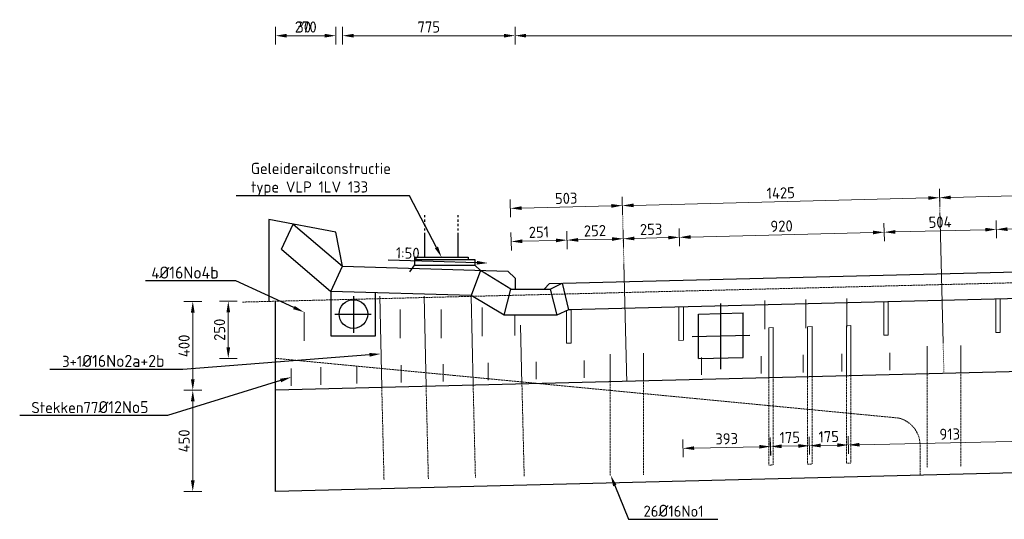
# Model space of a CAD drawing. Header units: millimetres. Extents: x -8028558 to 327273, y -63352 to 83293.
# Tile 47 of 195: x -6545 to -2122, y 2045 to 4289. Entities that reach past the tile are written whole.
import ezdxf
from ezdxf import colors
from ezdxf.entities.mleader import LeaderData, LeaderLine
from ezdxf.math import Vec2, Vec3

# ---------------------------------------------------------------- set-up
doc = ezdxf.new("R2010")
doc.units = ezdxf.units.MM
for name, pattern in [('NLCS-HIDDEN', [4, 2, -2]), ('XX-HART', [13, 4, -2, 1, -2, 4]), ('ZZ-HIDDEN-SO', [4, 2, -2])]:
    doc.linetypes.add(name, pattern=pattern)
for name, color, linetype, lineweight in [('B-CO-BC-BETONVORM-AD', 252, 'Continuous', 18), ('B-CO-BC-BETONVORM-GD', 90, 'Continuous', 25), ('B-CO-BC-BETONVORM-GN', 10, 'ZZ-HIDDEN-SO', 13), ('B-CO-BC-BETONVORM-M', 7, 'Continuous', 18), ('B-CO-BC-STORTNAAD-GD', 10, 'BC-STORTNAAD', 25), ('B-CO-BC-VOORSPANNING-GD', 200, 'Continuous', 25), ('B-CO-BC-WAPENING_HOOFDWAPENING-G', 170, 'Continuous', 18), ('B-CO-BC-WAPENING_HOOFDWAPENING-GN', 140, 'NLCS-HIDDEN', 13), ('X-XX-AL-HARTLIJN-G', 7, 'XX-HART', 18), ('X-XX-AL-M', 7, 'Continuous', 18), ('X-XX-AL-VERWIJZING-T25', 7, 'Continuous', 25)]:
    doc.layers.add(name, color=color, linetype=linetype, lineweight=lineweight)
doc.styles.add('NLCS-ISO-MM20-T25', font='NLCS-ISO.ttf', dxfattribs={"height": 50})
doc.linetypes.add('BC-STORTNAAD', pattern='A,15,-1,[175,NLCS.SHX,S=1,R=0,X=0,Y=0],-1', length=17)
doc.dimstyles.new('NLCS-MM20-T25-PIJL_L0_H0', dxfattribs={"dimscale": 20, "dimtxt": 2.5, "dimasz": 2.5, "dimexe": 2, "dimexo": 2, "dimgap": 0.7, "dimtad": 1, "dimdec": 0, "dimzin": 0, "dimdsep": 46, "dimtxsty": 'NLCS-ISO-MM20-T25', "dimcen": 0, "dimdle": 2, "dimclrd": 256, "dimclre": 256, "dimclrt": 256, "dimadec": 0, "dimazin": 0, "dimtfac": 1, "dimtdec": 3, "dimtofl": 0, "dimtmove": 0, "dimatfit": 3, "dimfxl": 2, "dimfxlon": 1, "dimtfillclr": 256, "dimtolj": 1, "dimtzin": 0, "dimlwd": -1, "dimlwe": -1, "dimarcsym": 0})
doc.dimstyles.new('NLCS-MM20-T25-PIJL_L0_H4', dxfattribs={"dimscale": 20, "dimtxt": 2.5, "dimasz": 2.5, "dimexe": 2, "dimexo": 2, "dimgap": 0.7, "dimtad": 1, "dimdec": 0, "dimzin": 0, "dimdsep": 46, "dimtxsty": 'NLCS-ISO-MM20-T25', "dimcen": 0, "dimdle": 2, "dimclrd": 256, "dimclre": 256, "dimclrt": 256, "dimadec": 4, "dimazin": 0, "dimtfac": 1, "dimtdec": 3, "dimtofl": 0, "dimtmove": 0, "dimatfit": 3, "dimfxl": 2, "dimfxlon": 1, "dimtfillclr": 256, "dimtolj": 1, "dimtzin": 0, "dimlwd": -1, "dimlwe": -1, "dimarcsym": 0})

# ---------------------------------------------------------------- blocks, each defined once
blk = doc.blocks.new('*D1635')
at = {"layer": 'B-CO-BC-BETONVORM-M', "ltscale": 500, "transparency": 16777216}
for p, q in [((-3564.4, 2323.9), (-3566, 2403.9)), ((-3171.5, 2332), (-3173.1, 2412)), ((-3222.3, 2371), (-3515.2, 2364.9))]:
    blk.add_line(p, q, dxfattribs=at)
for points in [[(-3515.4, 2373.2), (-3515, 2356.6), (-3565.2, 2363.9)], [(-3222.5, 2379.3), (-3222.1, 2362.6), (-3172.3, 2372)]]:
    blk.add_solid(points, dxfattribs=at)
at = {"layer": 'B-CO-BC-BETONVORM-M', "ltscale": 500, "transparency": 16777216, "insert": (-3369, 2406.9), "char_height": 50, "attachment_point": 5, "rotation": 1.186, "style": 'NLCS-ISO-MM20-T25'}
blk.add_mtext('\\A1;393', dxfattribs=at)
blk = doc.blocks.new('*D1636')
at = {"layer": 'B-CO-BC-BETONVORM-M', "transparency": 16777216}
for p, q in [((-5727.3, 2624.5), (-5807.3, 2624.5)), ((-5767.3, 2574.5), (-5767.3, 2220)), ((-5727.3, 2170), (-5807.3, 2170))]:
    blk.add_line(p, q, dxfattribs=at)
for points in [[(-5775.6, 2574.5), (-5758.9, 2574.5), (-5767.3, 2624.5)], [(-5775.6, 2220), (-5758.9, 2220), (-5767.3, 2170)]]:
    blk.add_solid(points, dxfattribs=at)
at = {"layer": 'B-CO-BC-BETONVORM-M', "transparency": 16777216, "insert": (-5806.3, 2397.2), "char_height": 50, "attachment_point": 5, "rotation": 90, "style": 'NLCS-ISO-MM20-T25'}
blk.add_mtext('\\A1;450', dxfattribs=at)
blk = doc.blocks.new('*D1629')
at = {"layer": 'B-CO-BC-BETONVORM-M', "ltscale": 500, "transparency": 16777216}
for p, q in [((-5727.3, 3023.7), (-5807.3, 3023.7)), ((-5767.3, 2674.5), (-5767.3, 2973.7)), ((-5727.3, 2624.5), (-5807.3, 2624.5))]:
    blk.add_line(p, q, dxfattribs=at)
for points in [[(-5775.6, 2973.7), (-5758.9, 2973.7), (-5767.3, 3023.7)], [(-5775.6, 2674.5), (-5758.9, 2674.5), (-5767.3, 2624.5)]]:
    blk.add_solid(points, dxfattribs=at)
at = {"layer": 'B-CO-BC-BETONVORM-M', "ltscale": 500, "transparency": 16777216, "insert": (-5806.3, 2824.1), "char_height": 50, "attachment_point": 5, "rotation": 90, "style": 'NLCS-ISO-MM20-T25'}
blk.add_mtext('\\A1;400', dxfattribs=at)
blk = doc.blocks.new('*D1630')
at = {"layer": 'B-CO-BC-BETONVORM-M', "transparency": 16777216}
for p, q in [((-5567.7, 3024.5), (-5647.7, 3024.5)), ((-5607.7, 2818), (-5607.7, 2974.5)), ((-5567.7, 2768), (-5647.7, 2768))]:
    blk.add_line(p, q, dxfattribs=at)
for points in [[(-5616, 2974.5), (-5599.3, 2974.5), (-5607.7, 3024.5)], [(-5616, 2818), (-5599.3, 2818), (-5607.7, 2768)]]:
    blk.add_solid(points, dxfattribs=at)
at = {"layer": 'B-CO-BC-BETONVORM-M', "transparency": 16777216, "insert": (-5646.7, 2896.2), "char_height": 50, "attachment_point": 5, "rotation": 90, "style": 'NLCS-ISO-MM20-T25'}
blk.add_mtext('\\A1;250', dxfattribs=at)
blk = doc.blocks.new('*D1693')
at = {"layer": 'X-XX-AL-M', "transparency": 16777216}
for p, q in [((-4319.8, 4177.1), (-4319.8, 4257.1)), ((14649.8, 4177.1), (14649.8, 4257.1)), ((14599.8, 4217.1), (-4269.8, 4217.1))]:
    blk.add_line(p, q, dxfattribs=at)
for points in [[(-4269.8, 4225.4), (-4269.8, 4208.7), (-4319.8, 4217.1)], [(14599.8, 4225.4), (14599.8, 4208.7), (14649.8, 4217.1)]]:
    blk.add_solid(points, dxfattribs=at)
at = {"layer": 'X-XX-AL-M', "transparency": 16777216, "insert": (5165, 4256.1), "char_height": 50, "attachment_point": 5, "style": 'NLCS-ISO-MM20-T25'}
blk.add_mtext('\\A1;18970', dxfattribs=at)
blk = doc.blocks.new('*D1694')
at = {"layer": 'X-XX-AL-M', "transparency": 16777216}
for p, q in [((-5094.6, 4177.1), (-5094.6, 4257.1)), ((-4319.8, 4177.1), (-4319.8, 4257.1)), ((-4369.8, 4217.1), (-5044.6, 4217.1))]:
    blk.add_line(p, q, dxfattribs=at)
for points in [[(-5044.6, 4225.4), (-5044.6, 4208.7), (-5094.6, 4217.1)], [(-4369.8, 4225.4), (-4369.8, 4208.7), (-4319.8, 4217.1)]]:
    blk.add_solid(points, dxfattribs=at)
at = {"layer": 'X-XX-AL-M', "transparency": 16777216, "insert": (-4707.2, 4256.1), "char_height": 50, "attachment_point": 5, "style": 'NLCS-ISO-MM20-T25'}
blk.add_mtext('\\A1;775', dxfattribs=at)
blk = doc.blocks.new('*D1695')
at = {"layer": 'X-XX-AL-M', "transparency": 16777216}
for p, q in [((-5124.8, 4177.1), (-5124.8, 4257.1)), ((-5094.6, 4177.1), (-5094.6, 4257.1)), ((-5174.8, 4217.1), (-5312.8, 4217.1)), ((-5044.6, 4217.1), (-4994.6, 4217.1))]:
    blk.add_line(p, q, dxfattribs=at)
for points in [[(-5174.8, 4225.4), (-5174.8, 4208.7), (-5124.8, 4217.1)], [(-5044.6, 4225.4), (-5044.6, 4208.7), (-5094.6, 4217.1)]]:
    blk.add_solid(points, dxfattribs=at)
at = {"layer": 'X-XX-AL-M', "transparency": 16777216, "insert": (-5268.8, 4256.1), "char_height": 50, "attachment_point": 5, "style": 'NLCS-ISO-MM20-T25'}
blk.add_mtext('\\A1;30', dxfattribs=at)
blk = doc.blocks.new('*D1696')
at = {"layer": 'X-XX-AL-M', "transparency": 16777216}
for p, q in [((-5395.2, 4177.1), (-5395.2, 4257.1)), ((-5124.8, 4177.1), (-5124.8, 4257.1)), ((-5174.8, 4217.1), (-5345.2, 4217.1))]:
    blk.add_line(p, q, dxfattribs=at)
for points in [[(-5345.2, 4225.4), (-5345.2, 4208.7), (-5395.2, 4217.1)], [(-5174.8, 4225.4), (-5174.8, 4208.7), (-5124.8, 4217.1)]]:
    blk.add_solid(points, dxfattribs=at)
at = {"layer": 'X-XX-AL-M', "transparency": 16777216, "insert": (-5260, 4256.1), "char_height": 50, "attachment_point": 5, "style": 'NLCS-ISO-MM20-T25'}
blk.add_mtext('\\A1;270', dxfattribs=at)
blk = doc.blocks.new('*D1698')
at = {"layer": 'X-XX-AL-M', "transparency": 16777216}
for p, q in [((-3836.4, 3414), (-3838.4, 3494)), ((-4339.5, 3401.5), (-4341.5, 3481.5)), ((-4290.5, 3442.7), (-3887.4, 3452.7))]:
    blk.add_line(p, q, dxfattribs=at)
for points in [[(-4290.7, 3451), (-4290.3, 3434.4), (-4340.5, 3441.5)], [(-3887.6, 3461.1), (-3887.2, 3444.4), (-3837.4, 3454)]]:
    blk.add_solid(points, dxfattribs=at)
at = {"layer": 'X-XX-AL-M', "transparency": 16777216, "insert": (-4089.9, 3486.7), "char_height": 50, "attachment_point": 5, "rotation": 1.4252, "style": 'NLCS-ISO-MM20-T25'}
blk.add_mtext('\\A1;503', dxfattribs=at)
blk = doc.blocks.new('*D1699')
at = {"layer": 'X-XX-AL-M', "transparency": 16777216}
for p, q in [((-3836.4, 3414), (-3838.4, 3494)), ((-2411.8, 3449.4), (-2413.8, 3529.4)), ((-3787.4, 3455.2), (-2462.8, 3488.2))]:
    blk.add_line(p, q, dxfattribs=at)
for points in [[(-2463, 3496.5), (-2462.6, 3479.9), (-2412.8, 3489.4)], [(-3787.6, 3463.6), (-3787.2, 3446.9), (-3837.4, 3454)]]:
    blk.add_solid(points, dxfattribs=at)
at = {"layer": 'X-XX-AL-M', "transparency": 16777216, "insert": (-3126.1, 3510.7), "char_height": 50, "attachment_point": 5, "rotation": 1.4252, "style": 'NLCS-ISO-MM20-T25'}
blk.add_mtext('\\A1;1425', dxfattribs=at)
blk = doc.blocks.new('*D1700')
at = {"layer": 'X-XX-AL-M', "transparency": 16777216}
for p, q in [((-987.3, 3484.9), (-989.3, 3564.9)), ((-2411.8, 3449.4), (-2413.8, 3529.4)), ((-2362.8, 3490.7), (-1038.3, 3523.6))]:
    blk.add_line(p, q, dxfattribs=at)
for points in [[(-2363, 3499), (-2362.6, 3482.3), (-2412.8, 3489.4)], [(-1038.5, 3532), (-1038, 3515.3), (-988.3, 3524.9)]]:
    blk.add_solid(points, dxfattribs=at)
at = {"layer": 'X-XX-AL-M', "transparency": 16777216, "insert": (-1701.5, 3546.1), "char_height": 50, "attachment_point": 5, "rotation": 1.4252, "style": 'NLCS-ISO-MM20-T25'}
blk.add_mtext('\\A1;1425', dxfattribs=at)
blk = doc.blocks.new('*D1712')
at = {"layer": 'X-XX-AL-M', "transparency": 16777216}
for p, q in [((-4085.1, 3258.9), (-4087.1, 3338.9)), ((-3832.7, 3265.2), (-3834.7, 3345.2)), ((-4036.1, 3300.2), (-3883.7, 3304))]:
    blk.add_line(p, q, dxfattribs=at)
for points in [[(-4036.3, 3308.5), (-4035.9, 3291.8), (-4086.1, 3298.9)], [(-3883.9, 3312.3), (-3883.5, 3295.6), (-3833.7, 3305.2)]]:
    blk.add_solid(points, dxfattribs=at)
at = {"layer": 'X-XX-AL-M', "transparency": 16777216, "insert": (-3960.9, 3341.1), "char_height": 50, "attachment_point": 5, "rotation": 1.4321, "style": 'NLCS-ISO-MM20-T25'}
blk.add_mtext('\\A1;252', dxfattribs=at)
blk = doc.blocks.new('*D1627')
at = {"layer": 'X-XX-AL-M', "transparency": 16777216}
for p, q in [((-4336, 3252.7), (-4338, 3332.6)), ((-4085.1, 3258.9), (-4087.1, 3338.9)), ((-4136.1, 3297.7), (-4287.1, 3293.9))]:
    blk.add_line(p, q, dxfattribs=at)
for points in [[(-4287.3, 3302.2), (-4286.8, 3285.6), (-4337, 3292.6)], [(-4136.3, 3306), (-4135.9, 3289.3), (-4086.1, 3298.9)]]:
    blk.add_solid(points, dxfattribs=at)
at = {"layer": 'X-XX-AL-M', "transparency": 16777216, "insert": (-4212.6, 3334.8), "char_height": 50, "attachment_point": 5, "rotation": 1.4321, "style": 'NLCS-ISO-MM20-T25'}
blk.add_mtext('\\A1;251', dxfattribs=at)
blk = doc.blocks.new('*D1713')
at = {"layer": 'X-XX-AL-M', "transparency": 16777216}
for p, q in [((-3832.7, 3265.2), (-3834.7, 3345.2)), ((-3580.3, 3271.6), (-3582.3, 3351.5)), ((-3783.7, 3306.5), (-3631.3, 3310.3))]:
    blk.add_line(p, q, dxfattribs=at)
for points in [[(-3631.5, 3318.6), (-3631.1, 3302), (-3581.3, 3311.5)], [(-3783.9, 3314.8), (-3783.5, 3298.1), (-3833.7, 3305.2)]]:
    blk.add_solid(points, dxfattribs=at)
at = {"layer": 'X-XX-AL-M', "transparency": 16777216, "insert": (-3708.5, 3347.4), "char_height": 50, "attachment_point": 5, "rotation": 1.4321, "style": 'NLCS-ISO-MM20-T25'}
blk.add_mtext('\\A1;253', dxfattribs=at)
blk = doc.blocks.new('*D1714')
at = {"layer": 'X-XX-AL-M', "transparency": 16777216}
for p, q in [((-2660.6, 3294.5), (-2662.6, 3374.5)), ((-3580.3, 3271.6), (-3582.3, 3351.5)), ((-3531.3, 3312.8), (-2711.5, 3333.3))]:
    blk.add_line(p, q, dxfattribs=at)
for points in [[(-3531.5, 3321.1), (-3531.1, 3304.5), (-3581.3, 3311.5)], [(-2711.8, 3341.6), (-2711.3, 3325), (-2661.6, 3334.5)]]:
    blk.add_solid(points, dxfattribs=at)
at = {"layer": 'X-XX-AL-M', "transparency": 16777216, "insert": (-3122.4, 3362), "char_height": 50, "attachment_point": 5, "rotation": 1.4321, "style": 'NLCS-ISO-MM20-T25'}
blk.add_mtext('\\A1;920', dxfattribs=at)
blk = doc.blocks.new('*D1715')
at = {"layer": 'X-XX-AL-M', "transparency": 16777216}
for p, q in [((-2660.6, 3294.5), (-2662.6, 3374.5)), ((-2156.7, 3307.1), (-2158.7, 3387.1)), ((-2611.6, 3335.8), (-2207.7, 3345.9))]:
    blk.add_line(p, q, dxfattribs=at)
for points in [[(-2611.8, 3344.1), (-2611.4, 3327.4), (-2661.6, 3334.5)], [(-2207.9, 3354.2), (-2207.5, 3337.5), (-2157.7, 3347.1)]]:
    blk.add_solid(points, dxfattribs=at)
at = {"layer": 'X-XX-AL-M', "transparency": 16777216, "insert": (-2410.6, 3379.8), "char_height": 50, "attachment_point": 5, "rotation": 1.4321, "style": 'NLCS-ISO-MM20-T25'}
blk.add_mtext('\\A1;504', dxfattribs=at)
blk = doc.blocks.new('*D1639')
at = {"layer": 'X-XX-AL-M', "transparency": 16777216}
for p, q in [((-1236, 3330.2), (-1238, 3410.1)), ((-2156.7, 3307.1), (-2158.7, 3387.1)), ((-2107.7, 3348.4), (-1287, 3368.9))]:
    blk.add_line(p, q, dxfattribs=at)
for points in [[(-1287.2, 3377.2), (-1286.8, 3360.6), (-1237, 3370.1)], [(-2107.9, 3356.7), (-2107.5, 3340), (-2157.7, 3347.1)]]:
    blk.add_solid(points, dxfattribs=at)
at = {"layer": 'X-XX-AL-M', "transparency": 16777216, "insert": (-1698.3, 3397.6), "char_height": 50, "attachment_point": 5, "rotation": 1.4321, "style": 'NLCS-ISO-MM20-T25'}
blk.add_mtext('\\A1;921', dxfattribs=at)
blk = doc.blocks.new('*D1658')
at = {"layer": 'B-CO-BC-BETONVORM-M', "transparency": 16777216}
for p, q in [((-3171.4, 2332), (-3173.1, 2412)), ((-2996.5, 2335.6), (-2998.2, 2415.6)), ((-3122.3, 2373), (-3047.3, 2374.6))]:
    blk.add_line(p, q, dxfattribs=at)
for points in [[(-3122.4, 2381.4), (-3122.1, 2364.7), (-3172.3, 2372)], [(-3047.5, 2382.9), (-3047.2, 2366.2), (-2997.3, 2375.6)]]:
    blk.add_solid(points, dxfattribs=at)
at = {"layer": 'B-CO-BC-BETONVORM-M', "transparency": 16777216, "insert": (-3085.6, 2412.8), "char_height": 50, "attachment_point": 5, "rotation": 1.186, "style": 'NLCS-ISO-MM20-T25'}
blk.add_mtext('\\A1;175', dxfattribs=at)
blk = doc.blocks.new('*D1659')
at = {"layer": 'B-CO-BC-BETONVORM-M', "transparency": 16777216}
for p, q in [((-2996.5, 2335.6), (-2998.2, 2415.6)), ((-2821.6, 2339.2), (-2823.2, 2419.2)), ((-2947.4, 2376.7), (-2872.4, 2378.2))]:
    blk.add_line(p, q, dxfattribs=at)
for points in [[(-2947.5, 2385), (-2947.2, 2368.3), (-2997.3, 2375.6)], [(-2872.5, 2386.5), (-2872.2, 2369.9), (-2822.4, 2379.2)]]:
    blk.add_solid(points, dxfattribs=at)
at = {"layer": 'B-CO-BC-BETONVORM-M', "transparency": 16777216, "insert": (-2910.7, 2416.4), "char_height": 50, "attachment_point": 5, "rotation": 1.186, "style": 'NLCS-ISO-MM20-T25'}
blk.add_mtext('\\A1;175', dxfattribs=at)
blk = doc.blocks.new('*D1660')
at = {"layer": 'B-CO-BC-BETONVORM-M', "transparency": 16777216}
for p, q in [((-1909.3, 2360.5), (-1910.9, 2438.1)), ((-2821.6, 2339.2), (-2823.2, 2419.2)), ((-2772.4, 2380.3), (-1960, 2397.1))]:
    blk.add_line(p, q, dxfattribs=at)
for points in [[(-2772.6, 2388.6), (-2772.2, 2371.9), (-2822.4, 2379.2)], [(-1960.2, 2405.4), (-1959.9, 2388.8), (-1910.1, 2398.1)]]:
    blk.add_solid(points, dxfattribs=at)
at = {"layer": 'B-CO-BC-BETONVORM-M', "transparency": 16777216, "insert": (-2367, 2427.7), "char_height": 50, "attachment_point": 5, "rotation": 1.186, "style": 'NLCS-ISO-MM20-T25'}
blk.add_mtext('\\A1;913', dxfattribs=at)
blk = doc.blocks.new('geleiderail')
at = {"layer": 'B-CO-BC-BETONVORM-GD', "flags": 128}
for points in [[(123979.3, -1821.6), (123979.3, -1811.6)], [(124129.3, -1821.6), (124129.3, -1811.6)], [(123979.3, -1841.6), (123979.3, -1831.6)], [(123979.3, -1861.6), (123979.3, -1851.6)], [(124129.3, -1841.6), (124129.3, -1831.6)], [(124129.3, -1861.6), (124129.3, -1851.6)], [(123979.3, -1881.6), (123979.3, -1871.6)], [(123979.3, -2001), (123979.3, -1891.6)], [(124129.3, -1881.6), (124129.3, -1871.6)], [(124129.3, -2001), (124129.3, -1891.6)], [(123934.3, -2011), (123934.3, -2001), (124174.3, -2001), (124174.3, -2011)], [(123934.3, -2036), (123934.3, -2011), (124204.3, -2011), (124204.3, -2036)], [(123912.2, -2066.6), (123934.5, -2035.9)], [(123934.3, -2036), (124204.3, -2036)], [(124204.3, -2036), (124228.6, -2060.3)]]:
    blk.add_lwpolyline(points, dxfattribs=at)

msp = doc.modelspace()

# ---------------------------------------------------------------- linework, layer by layer
at = {"layer": 'B-CO-BC-BETONVORM-GD', "flags": 128}
for points in [[(15514.8, 3684), (15514.8, 2697.2), (-5395.2, 2170), (-5395.2, 3024.5)], [(-4188.1, 3078.3), (-4165.4, 3104), (14666.8, 3574.8)], [(14690.7, 3455.3), (-4079.3, 2986.1)], [(-5368.8, 3257.8), (-5147.2, 3068.5), (-5094.6, 3181.6), (-5124.8, 3334.9), (-5425.2, 3391.5), (-5425.2, 3023.7)], [(-5368.8, 3257.8), (-5316.2, 3371), (-5094.7, 3181.6), (-4352, 3159.2), (-4319.8, 3128.6), (-4319.8, 3078.3), (-4162, 3078.3), (-4131.4, 2962), (-4368.2, 2962), (-4516.1, 3049.6), (-5147.2, 3068.5), (-5147.2, 2868.5), (-4947.2, 2868.5), (-4947.2, 3062.5)], [(-4339.1, 3078.3), (-4475.5, 3162.9), (-4516.1, 3049.6)], [(-4162, 3078.3), (-4108.6, 3105.4), (-4079.3, 2986.1), (-4131.4, 2962)], [(-4368.2, 2962), (-4339.1, 3078.3), (-4319.8, 3078.3)], [(-5045.7, 3047.8), (-5045.7, 2882.9)], [(-5129.4, 2967), (-4966.1, 2967)]]:
    msp.add_lwpolyline(points, dxfattribs=at)
at = {"layer": 'B-CO-BC-BETONVORM-GD'}
msp.add_circle((-5045.7, 2967), 64.5, dxfattribs=at)
at = {"layer": 'B-CO-BC-BETONVORM-GN', "flags": 128}
for points in [[(15514.8, 3547.2), (-5545.2, 3020.7)], [(-5395.2, 2768), (-2596.9, 2500)], [(-2500.2, 2377), (-2500.2, 2246.8)]]:
    msp.add_lwpolyline(points, dxfattribs=at)
msp.add_lwpolyline([(-2596.9, 2500, -0.346017), (-2500.2, 2377)], format="xyb", dxfattribs=at)
at = {"layer": 'B-CO-BC-STORTNAAD-GD', "flags": 128}
msp.add_lwpolyline([(15514.8, 3147.2), (-5395.2, 2624.5)], dxfattribs=at)
at = {"layer": 'B-CO-BC-VOORSPANNING-GD', "flags": 128}
for points in [[(-3395.1, 2719.1), (-3395.1, 3014.1)], [(-3495.1, 2966.8), (-3295.1, 2971.8)], [(-3495.1, 2766.8), (-3495.1, 2966.8)], [(-3295.1, 2771.8), (-3295.1, 2971.8)], [(-3524.7, 2866), (-3265.1, 2872.5)], [(-3495.1, 2766.8), (-3295.1, 2771.8)]]:
    msp.add_lwpolyline(points, dxfattribs=at)
at = {"layer": 'B-CO-BC-WAPENING_HOOFDWAPENING-G', "flags": 128}
for points in [[(-4927.2, 3047.6), (-4918.3, 2636.4)], [(-4728, 3047.6), (-4719.2, 2641.4)], [(-4516.5, 3047.6), (-4507.8, 2646.6)], [(-3197.2, 3028.2), (-3197.2, 2899.3)], [(-3013, 3032.8), (-3013, 2903.9)], [(-2828.9, 3037.4), (-2828.9, 2908.5)], [(-5267.5, 2975.6), (-5267.5, 2846.8)], [(-4836, 2987.2), (-4836, 2858.3)], [(-4651.9, 2987.2), (-4651.9, 2858.3)], [(-4467.7, 2996.4), (-4467.7, 2867.5)], [(-4320.2, 2962), (-4320.2, 2871.2)], [(-4294.5, 2917.6), (-4288.7, 2652.1)], [(-3179.6, 2905.6), (-3159.6, 2906.1)], [(-3179.6, 2905.6), (-3179.6, 2679.8)], [(-3159.6, 2906.1), (-3159.6, 2680.3)], [(-3005.6, 2909.9), (-2985.6, 2910.4)], [(-3005.6, 2909.9), (-3005.6, 2684.2)], [(-2985.6, 2910.4), (-2985.6, 2684.7)], [(-2830.7, 2914.3), (-2810.7, 2914.8)], [(-2830.7, 2914.3), (-2830.7, 2688.5)], [(-2810.7, 2914.8), (-2810.7, 2689)], [(-3892.4, 2662), (-3892.4, 2786.8)], [(-3742.4, 2665.8), (-3742.4, 2790.6)], [(-2851.4, 2787.7), (-2851.4, 2709.5)], [(-2636, 2792.8), (-2636, 2714.6)], [(-2467.8, 2697.6), (-2467.8, 2822.4)], [(-2317.8, 2701.4), (-2317.8, 2826.2)], [(-4642.4, 2742.6), (-4642.4, 2664.4)], [(-4441, 2747.6), (-4441, 2669.5)], [(-4225.1, 2753), (-4225.1, 2674.9)], [(-4009.2, 2758.4), (-4009.2, 2680.3)], [(-3482.8, 2771.6), (-3482.8, 2693.4)], [(-3214.3, 2778.3), (-3214.3, 2700.1)], [(-3025.6, 2783.3), (-3025.6, 2705.2)], [(-5325.3, 2722.5), (-5325.3, 2644.4)], [(-5191.5, 2727.9), (-5191.5, 2649.7)], [(-5029.9, 2732.9), (-5029.9, 2654.7)], [(-4830.5, 2737.9), (-4830.5, 2659.7)]]:
    msp.add_lwpolyline(points, dxfattribs=at)
at = {"layer": 'B-CO-BC-WAPENING_HOOFDWAPENING-G'}
for points in [[(-2663.7, 3021.5), (-2663.7, 2871.5), (-2643.7, 2872), (-2643.7, 3022)], [(-2159.9, 3034.1), (-2159.9, 2884.1), (-2139.9, 2884.6), (-2139.9, 3034.6)], [(-4088.3, 2981.9), (-4088.3, 2835.9), (-4068.3, 2836.4), (-4068.3, 2986.4), (-4079.3, 2986.1)], [(-3583.5, 2998.5), (-3583.5, 2848.5), (-3563.5, 2849), (-3563.5, 2999)]]:
    msp.add_lwpolyline(points, close=True, dxfattribs=at)
at = {"layer": 'B-CO-BC-WAPENING_HOOFDWAPENING-GN', "flags": 128}
for points in [[(-2317.8, 2701.4), (-2317.8, 2281.2)], [(-3892.4, 2662), (-3892.4, 2241.8)], [(-3742.4, 2665.8), (-3742.4, 2245.6)], [(-3179.6, 2679.8), (-3179.6, 2288.8)], [(-3159.6, 2680.3), (-3159.6, 2289.3)], [(-3005.6, 2684.2), (-3005.6, 2293.1)], [(-2985.6, 2684.7), (-2985.6, 2293.6)], [(-2830.7, 2688.5), (-2830.7, 2297.5)], [(-2810.7, 2689), (-2810.7, 2298)], [(-2467.8, 2697.6), (-2467.8, 2277.4)], [(-4918.3, 2636.4), (-4908.1, 2220.6)], [(-4719.2, 2641.4), (-4709, 2225.6)], [(-4507.8, 2646.6), (-4497.6, 2230.8)], [(-4288.7, 2652.1), (-4278.5, 2236.3)], [(-3179.6, 2288.8), (-3159.6, 2289.3)], [(-3005.6, 2293.1), (-2985.6, 2293.6)], [(-2830.7, 2297.5), (-2810.7, 2298)]]:
    msp.add_lwpolyline(points, dxfattribs=at)
at = {"layer": 'X-XX-AL-HARTLIJN-G', "flags": 128}
for points in [[(-3817.7, 2663.9), (-3837.4, 3454)], [(-2393.2, 2699.5), (-2412.8, 3489.4)]]:
    msp.add_lwpolyline(points, dxfattribs=at)

# ---------------------------------------------------------------- block references
at = {"layer": 'B-CO-BC-BETONVORM-AD'}
msp.add_blockref('geleiderail', (-128704.1, 5223.2), dxfattribs=at)

# ---------------------------------------------------------------- dimensions: what is measured, and where the dimension line sits
at = {"layer": 'B-CO-BC-BETONVORM-M', "ltscale": 500}
dim = msp.add_linear_dim(base=(-5767.3, 3023.7), p1=(-5395.2, 2624.5), p2=(-5425.2, 3023.7), angle=90, text='400', dimstyle='NLCS-MM20-T25-PIJL_L0_H0', dxfattribs=at)
dim.commit()
dim.dimension.update_dxf_attribs({"geometry": '*D1629', "text_midpoint": (-5806.3, 2824.1)})
at = {"layer": 'B-CO-BC-BETONVORM-M'}
for base, p1, p2, text, picture, middle in [((-5607.7, 3024.5), (-5395.2, 2768), (-5395.2, 3024.5), '250', '*D1630', (-5646.7, 2896.2)), ((-5767.3, 2170), (-5395.2, 2624.5), (-5395.2, 2170), '450', '*D1636', (-5806.3, 2397.2))]:
    dim = msp.add_linear_dim(base=base, p1=p1, p2=p2, angle=90, text=text, dimstyle='NLCS-MM20-T25-PIJL_L0_H0', dxfattribs=at)
    dim.commit()
    dim.dimension.update_dxf_attribs({"geometry": picture, "text_midpoint": middle})
at = {"layer": 'B-CO-BC-BETONVORM-M', "ltscale": 500}
dim = msp.add_linear_dim(base=(-3565.2, 2363.9), p1=(-3170.6, 2289), p2=(-3563.5, 2280.9), angle=181.186, dimstyle='NLCS-MM20-T25-PIJL_L0_H0', dxfattribs=at)
dim.commit()
dim.dimension.update_dxf_attribs({"geometry": '*D1635', "text_midpoint": (-3368.2, 2367.9), "dimtype": 161})
at = {"layer": 'B-CO-BC-BETONVORM-M'}
for base, p1, p2, picture, middle in [((-2997.3, 2375.6), (-3170.5, 2289), (-2995.6, 2293.4), '*D1658', (-3085.6, 2412.8)), ((-2822.4, 2379.2), (-2995.6, 2293.4), (-2820.7, 2297.7), '*D1659', (-2910.7, 2416.4)), ((-1910.0586, 2398.1251), (-2820.6918, 2297.7337), (-1908.4519, 2320.5141), '*D1660', (-2367.0261, 2427.6731))]:
    dim = msp.add_linear_dim(base=base, p1=p1, p2=p2, angle=1.186, dimstyle='NLCS-MM20-T25-PIJL_L0_H0', dxfattribs=at)
    dim.commit()
    dim.dimension.update_dxf_attribs({"geometry": picture, "text_midpoint": middle})
at = {"layer": 'X-XX-AL-M'}
for base, p1, p2, angle, picture, middle in [((-5395.2, 4217.1), (-5124.8, 3334.9), (-5395.2, 3024.5), 180, '*D1696', (-5260, 4256.1)), ((-5124.8, 4217.1), (-5094.6, 3181.6), (-5124.8, 3334.9), 180, '*D1695', (-5268.8, 4256.1)), ((-5094.6, 4217.1), (-4319.8, 3128.6), (-5094.6, 3181.6), 180, '*D1694', (-4707.2, 4256.1)), ((-4319.8, 4217.1), (14649.8, 3632.2), (-4319.8, 3128.6), 180, '*D1693', (5165, 4256.1)), ((-2412.8, 3489.4), (-3817.7, 2663.9), (-2393.2, 2699.5), 181.4252, '*D1699', (-3126.1, 3510.7)), ((-988.3, 3524.9), (-2393.2, 2699.5), (-968.6, 2735.1), 181.4252, '*D1700', (-1701.5, 3546.1)), ((-2157.7, 3347.1), (-2653.7, 3021.7), (-2149.9, 3034.3), 181.4321, '*D1715', (-2410.6, 3379.8)), ((-1237, 3370.1), (-2149.9, 3034.3), (-1229.2, 3057.4), 181.4321, '*D1639', (-1698.3, 3397.6)), ((-4337, 3292.6), (-4078.3, 2986.1), (-4329.2, 2979.8), 181.4321, '*D1627', (-4212.6, 3334.8)), ((-3581.2771, 3311.538), (-3825.9027, 2992.4322), (-3573.4566, 2998.7183), 181.4321, '*D1713', (-3708.4746, 3347.3702)), ((-2661.6, 3334.5), (-3573.5, 2998.7), (-2653.7, 3021.7), 181.4321, '*D1714', (-3122.4, 3362))]:
    dim = msp.add_linear_dim(base=base, p1=p1, p2=p2, angle=angle, dimstyle='NLCS-MM20-T25-PIJL_L0_H4', dxfattribs=at)
    dim.commit()
    dim.dimension.update_dxf_attribs({"geometry": picture, "text_midpoint": middle})
for p1, p2, distance, picture, middle in [((-4320.8, 2651.4), (-3817.7, 2663.9), 790.3, '*D1698', (-4089.9, 3486.7)), ((-4078.3, 2986.1), (-3825.9, 2992.4), 312.9, '*D1712', (-3960.9, 3341.1))]:
    dim = msp.add_aligned_dim(p1=p1, p2=p2, distance=distance, dimstyle='NLCS-MM20-T25-PIJL_L0_H4', dxfattribs=at)
    dim.commit()
    dim.dimension.update_dxf_attribs({"geometry": picture, "text_midpoint": middle})

# ---------------------------------------------------------------- leaders
at = {"layer": 'X-XX-AL-VERWIJZING-T25'}
ml = msp.add_multileader_mtext('Standard', dxfattribs=at)
ml.set_content('Geleiderailconstructie\\Ptype VLP 1LV 133 ', color=256, style='NLCS-ISO-MM20-T25')
ml.set_leader_properties(color=256, linetype='ByLayer', lineweight=-1)
ml.build(insert=Vec2(0, 0))
ml.multileader.update_dxf_attribs({"text_left_attachment_type": 5, "text_right_attachment_type": 5, "dogleg_length": 50, "arrow_head_size": 50})
ctx = ml.context
ctx.base_point, ctx.char_height, ctx.arrow_head_size, ctx.landing_gap_size, ctx.plane_origin = Vec3(-5524.1, 3497.7), 50, 50, 18, Vec3(-4649.7, 3222.1)
ctx.left_attachment, ctx.right_attachment = 5, 5
notes = []
notes.append((ctx, [(1, (1, 1, 0), (-4793.1, 3497.7), (-1, 0), 50, [(0, [(-4649.7, 3222.1)], 0, [])])]))
ctx.mtext.insert, ctx.mtext.flow_direction = Vec3(-5506.1, 3646), 5
ml = msp.add_multileader_mtext('Standard', dxfattribs=at)
ml.set_content('1:50', color=256, style='NLCS-ISO-MM20-T25')
ml.set_leader_properties(color=256, linetype='ByLayer', lineweight=-1)
ml.build(insert=Vec2(0, 0))
ml.multileader.update_dxf_attribs({"text_left_attachment_type": 5, "text_right_attachment_type": 5, "dogleg_length": 50, "arrow_head_size": 50})
ctx = ml.context
ctx.base_point, ctx.char_height, ctx.arrow_head_size, ctx.landing_gap_size, ctx.plane_origin, ctx.plane_x_axis, ctx.plane_y_axis = Vec3(-4873.9, 3207.9), 50, 50, 18, Vec3(-4441.2, 3196), Vec3(0.999624, -0.027417), Vec3(0.027417, 0.999624)
ctx.left_attachment, ctx.right_attachment = 5, 5
notes.append((ctx, [(0, (1, 1, 0), (-4688, 3202.8), (-0.999624, 0.027417), 50, [(0, [(-4441.2, 3196)], 0, [])])]))
ctx.mtext.insert, ctx.mtext.text_direction, ctx.mtext.rotation, ctx.mtext.flow_direction = Vec3(-4854.3, 3267.3), Vec3(0.999624, -0.027417), 6.255765, 5
ml = msp.add_multileader_mtext('Standard', dxfattribs=at)
ml.set_content('4{\\H1.08333x;Ø16No4b}', color=256, style='NLCS-ISO-MM20-T25')
ml.set_leader_properties(color=256, linetype='ByLayer', lineweight=-1)
ml.build(insert=Vec2(0, 0))
ml.multileader.update_dxf_attribs({"text_left_attachment_type": 5, "text_right_attachment_type": 5, "dogleg_length": 50, "arrow_head_size": 50})
ctx = ml.context
ctx.base_point, ctx.char_height, ctx.arrow_head_size, ctx.landing_gap_size, ctx.plane_origin = Vec3(-5971.3, 3115.4), 50, 50, 18, Vec3(-5383.3, 2965.7)
ctx.left_attachment, ctx.right_attachment = 5, 5
notes.append((ctx, [(0, (1, 1, 0), (-5574.1, 3115.4), (-1, 0), 50, [(0, [(-5267.5, 2975.6)], 0, [])])]))
ctx.mtext.insert, ctx.mtext.flow_direction = Vec3(-5953.3, 3180.4), 5
ml = msp.add_multileader_mtext('Standard', dxfattribs=at)
ml.set_content('3+1{\\H1.08333x;Ø\\H1x;16No2a+2b}', color=256, style='NLCS-ISO-MM20-T25')
ml.set_leader_properties(color=256, linetype='ByLayer', lineweight=-1)
ml.build(insert=Vec2(0, 0))
ml.multileader.update_dxf_attribs({"text_left_attachment_type": 5, "text_right_attachment_type": 5, "dogleg_length": 50, "arrow_head_size": 50})
ctx = ml.context
ctx.base_point, ctx.char_height, ctx.arrow_head_size, ctx.landing_gap_size, ctx.plane_origin = Vec3(-6372, 2718.5), 50, 50, 18, Vec3(-3755, 2769.8)
ctx.left_attachment, ctx.right_attachment = 5, 5
notes.append((ctx, [(0, (1, 1, 0), (-5811.5, 2718.5), (-1, 0), 50, [(0, [(-4923.3, 2787.9)], 0, [])])]))
ctx.mtext.insert, ctx.mtext.width, ctx.mtext.flow_direction = Vec3(-6354, 2783.5), 852.279, 5
ml = msp.add_multileader_mtext('Standard', dxfattribs=at)
ml.set_content('Stekken77{\\H1.08333x;Ø12No5}', color=256, style='NLCS-ISO-MM20-T25')
ml.set_leader_properties(color=256, linetype='ByLayer', lineweight=-1)
ml.build(insert=Vec2(0, 0))
ml.multileader.update_dxf_attribs({"text_left_attachment_type": 5, "text_right_attachment_type": 5, "dogleg_length": 50, "arrow_head_size": 50})
ctx = ml.context
ctx.base_point, ctx.char_height, ctx.arrow_head_size, ctx.landing_gap_size, ctx.plane_origin = Vec3(-6510.3, 2511.1), 50, 50, 18, Vec3(-4844.9, 2496.5)
ctx.left_attachment, ctx.right_attachment = 5, 5
notes.append((ctx, [(0, (1, 1, 0), (-5881.4, 2511.1), (-1, 0), 50, [(0, [(-5325.3, 2683.4)], 0, [])])]))
ctx.mtext.insert, ctx.mtext.flow_direction = Vec3(-6492.3, 2576.1), 5
ml = msp.add_multileader_mtext('Standard', dxfattribs=at)
ml.set_content('26{\\H1.08333x;Ø}16No1', color=256, style='NLCS-ISO-MM20-T25')
ml.set_leader_properties(color=256, linetype='ByLayer', lineweight=-1)
ml.build(insert=Vec2(0, 0))
ml.multileader.update_dxf_attribs({"text_left_attachment_type": 5, "text_right_attachment_type": 5, "dogleg_length": 50, "arrow_head_size": 50})
ctx = ml.context
ctx.base_point, ctx.char_height, ctx.arrow_head_size, ctx.landing_gap_size, ctx.plane_origin = Vec3(-3760.6, 2045.8), 50, 50, 18, Vec3(-3890.1, 2242.9)
ctx.left_attachment, ctx.right_attachment = 5, 5
notes.append((ctx, [(0, (1, 1, 0), (-3810.6, 2045.8), (1, 0), 50, [(0, [(-3890.1, 2242.9)], 0, [])])]))
ctx.mtext.insert, ctx.mtext.flow_direction = Vec3(-3742.6, 2110.8), 5
for ctx, leaders in notes:
    for number, flags, end, landing, length, lines in leaders:
        leader = LeaderData()
        leader.index, (leader.has_last_leader_line, leader.has_dogleg_vector, leader.attachment_direction) = number, flags
        leader.last_leader_point, leader.dogleg_vector, leader.dogleg_length = Vec3(end), Vec3(landing), length
        for number, points, colour, breaks in lines:
            line = LeaderLine()
            line.index, line.vertices, line.color, line.breaks = number, Vec3.list(points), colors.encode_raw_color(colour), breaks
            leader.lines.append(line)
        ctx.leaders.append(leader)

doc.saveas('drawing.dxf')
